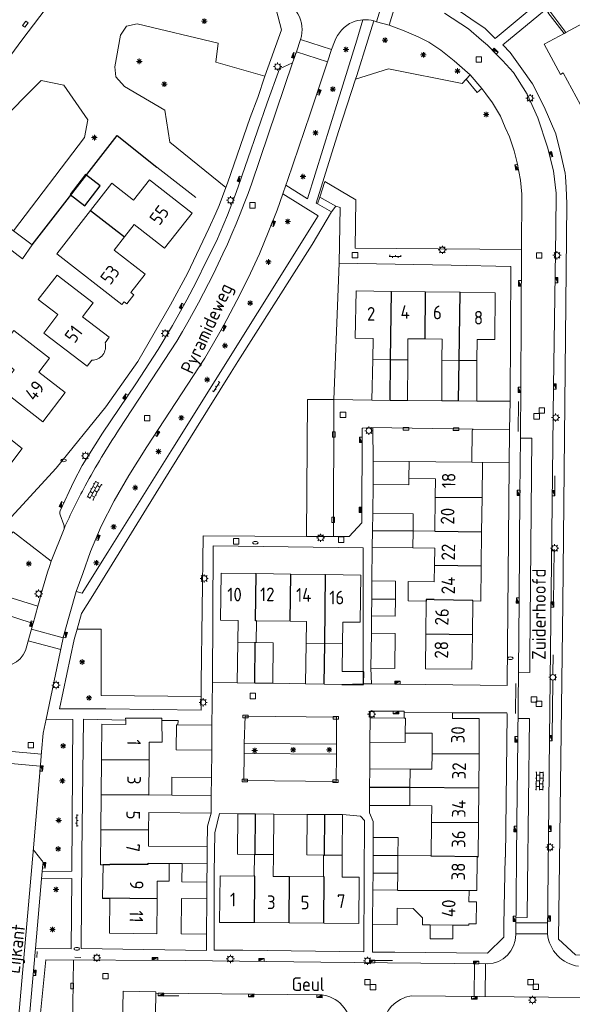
# Model space of a CAD drawing. Extents: x 168769 to 512904, y 516715 to 1559940.
# Tile 139 of 186: x 170164 to 170265, y 519573 to 519754. Entities that reach past the tile are written whole.
import ezdxf

# ---------------------------------------------------------------- set-up
doc = ezdxf.new("R2010")
doc.units = 0
doc.header["$MEASUREMENT"] = 0
doc.linetypes.add('LP', pattern=[14, 9, -5])
doc.layers.get('0').update_dxf_attribs({"linetype": 'CONTINUOUS'})
for name, color, linetype, lineweight in [('B01_HOOFDGEBOUW', 10, 'CONTINUOUS', 0), ('B02_bijgebouw', 12, 'CONTINUOUS', 0), ('B07_scheidingsmuur', 14, 'CONTINUOUS', 25), ('Q04_wegmarkering', 7, 'CONTINUOUS', 0), ('Q21_LANTAARNPAAL', 7, 'CONTINUOUS', 18), ('Q23_kolk', 7, 'CONTINUOUS', 18), ('Q26_BOOM', 7, 'CONTINUOUS', 18), ('Q28_rioolput', 7, 'CONTINUOUS', 18), ('Q92_BRANDKRAAN', 7, 'CONTINUOUS', 0), ('Q96_STRAATKOLK', 7, 'CONTINUOUS', 0), ('Q97_TROTTOIRKOLK', 7, 'CONTINUOUS', 0), ('S02_symb_open_verh', 7, 'CONTINUOUS', 13), ('T01_Muur', 10, 'CONTINUOUS', 0), ('T03_HEK', 34, 'CONTINUOUS', 0), ('T05_SCHUTTING', 7, 'CONTINUOUS', 25), ('T51_CULTUURSCHEIDING', 3, 'CONTINUOUS', 0), ('V00_kant_verharding', 252, 'CONTINUOUS', 0), ('V04_Kant_op_inrit', 254, 'CONTINUOUS', 13), ('V11_VERKEERSDREMPEL', 7, 'CONTINUOUS', 0)]:
    doc.layers.add(name, color=color, linetype=linetype, lineweight=lineweight)
for name, color, linetype in [('B14_dakrand_bijgebouw', 30, 'CONTINUOUS'), ('Z02_Huisnummer', 253, 'CONTINUOUS'), ('Z06_STRAATNAAM', 7, 'CONTINUOUS')]:
    doc.layers.add(name, color=color, linetype=linetype)
doc.styles.add('ISOCP', font='isocp.shx', dxfattribs={"height": 1.8})

# ---------------------------------------------------------------- blocks, each defined once
blk = doc.blocks.new('Q21')
at = {"color": 0}
for points in [[(-1.5, 0), (-1, 0)], [(-1.06, 1.06), (-0.71, 0.71)], [(0, 1.5), (0, 1)], [(1.06, 1.06), (0.71, 0.71)], [(1.5, 0), (1, 0)], [(-1.06, -1.06), (-0.71, -0.71)], [(0, -1.5), (0, -1)], [(1.06, -1.06), (0.71, -0.71)]]:
    blk.add_lwpolyline(points, dxfattribs=at)
blk.add_circle((0, 0), 1, dxfattribs=at)
blk = doc.blocks.new('Q26')
at = {"color": 0}
for p, q in [((-1, 0), (1, 0)), ((-0.7, 0.7), (0.7, -0.7)), ((0.7, 0.7), (-0.7, -0.7)), ((0, 1), (0, -1))]:
    blk.add_line(p, q, dxfattribs=at)
blk = doc.blocks.new('Q28')
at = {"color": 0}
blk.add_lwpolyline([(1, 1), (1, -1), (-1, -1), (-1, 1)], close=True, dxfattribs=at)
blk = doc.blocks.new('Q97')
blk.add_hatch(color=256).paths.add_polyline_path([(-1, 1), (-1, 0), (1, 1)])
blk.add_line((1, 1), (-1, 0))
at = {"color": 0}
for points in [[(-1, 0), (-1, 1), (1, 1), (1, 0), (-1, 0)], [(0, 0.8), (0, 1)]]:
    blk.add_lwpolyline(points, dxfattribs=at)
blk = doc.blocks.new('Q23')
at = {"color": 0}
blk.add_lwpolyline([(0.99, -0.5), (-0.99, -0.5), (-0.99, 0.5), (0.99, 0.5), (0.99, -0.5)], dxfattribs=at)
blk = doc.blocks.new('Q96')
for p, q in [((-1, 0.88), (1, 0.88)), ((-1, 0.75), (1, 0.75)), ((-1, 0.63), (1, 0.63)), ((-1, 0.5), (1, 0.5)), ((-1, 0.38), (1, 0.38)), ((-1, 0.25), (1, 0.25)), ((-1, 0.12), (1, 0.12))]:
    blk.add_line(p, q)
at = {"color": 0}
blk.add_lwpolyline([(1, 1), (1, 0), (-1, 0), (-1, 1), (1, 1)], dxfattribs=at)
blk = doc.blocks.new('Q92')
at = {"color": 0}
blk.add_ellipse((0, 0), major_axis=(-0.991, 0), ratio=0.499983, start_param=1.570796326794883, end_param=7.853981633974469, dxfattribs=at)
blk = doc.blocks.new('S024')
at = {"color": 0}
for p, q in [((0, 1.2), (6.7, 1.2)), ((0, 0), (6.7, 0)), ((0.2, 1.2), (0.2, 0)), ((1.25, 1.5), (1.25, 1.2)), ((1.25, 0), (1.25, -1.2)), ((2.3, 1.2), (2.3, 0)), ((3.35, 1.5), (3.35, 1.2)), ((3.35, 0), (3.35, -1.2)), ((4.4, 1.2), (4.4, 0)), ((5.45, 1.5), (5.45, 1.2)), ((5.45, 0), (5.45, -1.2)), ((6.5, 1.2), (6.5, 0)), ((0, -1.2), (6.7, -1.2)), ((0.2, -1.2), (0.2, -1.5)), ((2.3, -1.2), (2.3, -1.5)), ((4.4, -1.2), (4.4, -1.5)), ((6.5, -1.2), (6.5, -1.5))]:
    blk.add_line(p, q, dxfattribs=at)
blk = doc.blocks.new('S026')
for p, q in [((0, 0), (4.4, 0)), ((0.2, 0.5), (0.2, 0)), ((1.2, 0), (1.2, -0.5)), ((2.2, 0.5), (2.2, 0)), ((3.2, 0), (3.2, -0.5)), ((4.2, 0.5), (4.2, 0))]:
    blk.add_line(p, q)

msp = doc.modelspace()

# ---------------------------------------------------------------- linework, layer by layer
at = {"layer": 'B01_HOOFDGEBOUW'}
msp.add_line((170263.65, 519751.41), (170263.31, 519751.23), dxfattribs=at)
msp.add_lwpolyline([(170263.31, 519751.23), (170259.68, 519749.26), (170262.63, 519743.72), (170263.15, 519744), (170267.09, 519736.65), (170269.3, 519737.84), (170271.67, 519733.35), (170281.6, 519738.7), (170277.81, 519745.68), (170274.22, 519743.75), (170271.45, 519748.9), (170270.09, 519748.16), (170268.13, 519751.74), (170269.89, 519752.71), (170270.1, 519752.34), (170275.76, 519755.4), (170273.59, 519759.4), (170267.92, 519756.32), (170269.04, 519754.31), (170263.65, 519751.41)], close=True, dxfattribs=at)
for points in [[(170182.74, 519713.93), (170184.52, 519716.21), (170190.09, 519711.86), (170195.11, 519718.3), (170187.3, 519724.39), (170184.39, 519720.66), (170180.41, 519723.77), (170176.52, 519718.78)], [(170176.52, 519718.78), (170170.31, 519710.83)], [(170182.25, 519701.51), (170182.67, 519702.04), (170183.16, 519701.66), (170184.43, 519703.29), (170183.87, 519703.73), (170186.51, 519707.11), (170180.86, 519711.52), (170182.74, 519713.93)], [(170182.25, 519701.51), (170170.31, 519710.83)], [(170175.9, 519690.23), (170167.96, 519696.29), (170170.54, 519699.67), (170166.93, 519702.43), (170170.36, 519706.93), (170177.01, 519701.85), (170175.04, 519699.27), (170179.94, 519695.53)], [(170228.3, 519695.31), (170225.03, 519695.34), (170225.22, 519704.02), (170231.67, 519703.94)], [(170231.67, 519703.94), (170237.93, 519703.86)], [(170237.93, 519703.86), (170244.23, 519703.78)], [(170244.23, 519703.78), (170250.65, 519703.69), (170250.59, 519695.09), (170247.37, 519695.12)], [(170162.53, 519689.56), (170159.01, 519692.29), (170162.46, 519696.75), (170169.01, 519691.68), (170167.05, 519689.14), (170171.88, 519685.4), (170167.73, 519680.03), (170159.86, 519686.11), (170162.53, 519689.56)], [(170228.3, 519695.31), (170228.27, 519691.43)], [(170237.82, 519695.21), (170234.68, 519695.24)], [(170234.68, 519691.36), (170234.68, 519695.24)], [(170240.95, 519695.18), (170237.82, 519695.21)], [(170240.95, 519695.18), (170240.92, 519691.3)], [(170247.33, 519691.24), (170247.37, 519695.12)], [(170228.27, 519691.43), (170231.51, 519691.4)], [(170231.51, 519691.4), (170234.68, 519691.36)], [(170240.92, 519691.3), (170244.07, 519691.27)], [(170244.07, 519691.27), (170247.33, 519691.24)], [(170159.74, 519669.66), (170151.83, 519675.77), (170154.53, 519679.25), (170150.99, 519682), (170154.38, 519686.39), (170161, 519681.27), (170159.16, 519678.89), (170163.99, 519675.15), (170159.74, 519669.66)], [(170234.87, 519669.62), (170234.92, 519672.75)], [(170239.78, 519672.69), (170234.92, 519672.75)], [(170239.78, 519672.69), (170246.41, 519672.62)], [(170246.41, 519672.62), (170248.34, 519672.59), (170248.26, 519666.13)], [(170234.87, 519669.62), (170239.74, 519669.56)], [(170239.7, 519666.23), (170239.74, 519669.56)], [(170239.63, 519659.96), (170239.7, 519666.23)], [(170248.26, 519666.13), (170248.19, 519659.86)], [(170235.63, 519660.01), (170235.59, 519656.91)], [(170239.63, 519659.96), (170235.63, 519660.01)], [(170248.19, 519659.86), (170248.12, 519653.62)], [(170235.59, 519656.91), (170239.6, 519656.86)], [(170239.56, 519653.72), (170239.6, 519656.86)], [(170239.52, 519650.68), (170239.56, 519653.72)], [(170248.12, 519653.62), (170248.04, 519647.16), (170246.56, 519647.18)], [(170200.31, 519643.66), (170200.44, 519652.3), (170206.89, 519652.21)], [(170206.89, 519652.21), (170213.23, 519652.11)], [(170213.23, 519652.11), (170219.6, 519652.02)], [(170219.6, 519652.02), (170226.04, 519651.92), (170225.92, 519643.28)], [(170238.05, 519647.16), (170234.7, 519647.19), (170234.74, 519650.73), (170239.52, 519650.68)], [(170237.98, 519641.14), (170238.05, 519647.16)], [(170246.56, 519647.18), (170246.49, 519641.04)], [(170200.31, 519643.66), (170203.58, 519643.61)], [(170203.52, 519639.61), (170203.58, 519643.61)], [(170206.91, 519643.56), (170206.86, 519639.56)], [(170213.1, 519643.47), (170206.91, 519643.56)], [(170216.09, 519643.42), (170213.1, 519643.47)], [(170216.03, 519639.42), (170216.09, 519643.42)], [(170225.92, 519643.28), (170222.72, 519643.32), (170222.69, 519639.32)], [(170237.9, 519634.75), (170237.98, 519641.14)], [(170246.49, 519641.04), (170246.42, 519634.65), (170237.9, 519634.75)], [(170206.7, 519639.56), (170203.52, 519639.61)], [(170206.86, 519639.56), (170206.7, 519639.56)], [(170219.46, 519639.37), (170216.03, 519639.42)], [(170222.69, 519639.32), (170219.46, 519639.37)], [(170234.01, 519626.71), (170234, 519625.7)], [(170247.76, 519625.6), (170242.83, 519625.64), (170242.84, 519626.65), (170234.01, 519626.71)], [(170182.97, 519624.54), (170178.56, 519624.58), (170178.5, 519618.11)], [(170182.95, 519625.35), (170182.94, 519625.68), (170189.57, 519625.71), (170189.58, 519625.29)], [(170182.97, 519624.54), (170182.95, 519625.35)], [(170189.58, 519625.29), (170189.65, 519621.3)], [(170234, 519625.7), (170234.21, 519625.7), (170234.19, 519622.97)], [(170247.76, 519625.6), (170247.71, 519619.16)], [(170239.11, 519619.23), (170239.14, 519622.93), (170234.19, 519622.97)], [(170187.27, 519621.32), (170187.24, 519618.04)], [(170189.65, 519621.3), (170187.27, 519621.32)], [(170239.11, 519619.23), (170239.09, 519616.33)], [(170247.71, 519619.16), (170247.67, 519612.86)], [(170178.45, 519611.7), (170178.5, 519618.11)], [(170187.24, 519618.04), (170187.19, 519611.62)], [(170235.07, 519616.36), (170235.04, 519612.96)], [(170235.07, 519616.36), (170239.09, 519616.33)], [(170235.04, 519612.96), (170235.02, 519609.65)], [(170247.67, 519612.86), (170247.62, 519606.59)], [(170178.39, 519605.28), (170178.45, 519611.7)], [(170191.38, 519611.58), (170187.19, 519611.62)], [(170198.63, 519611.52), (170191.38, 519611.58)], [(170198.6, 519608.29), (170198.63, 519611.52)], [(170187.16, 519608.4), (170187.13, 519605.21)], [(170198.6, 519608.29), (170187.16, 519608.4)], [(170235.02, 519609.65), (170239.06, 519609.62)], [(170239.06, 519609.62), (170239.03, 519606.65)], [(170239.03, 519606.65), (170238.97, 519600.47)], [(170247.62, 519606.59), (170247.57, 519600.27)], [(170178.8, 519598.8), (170178.33, 519598.81), (170178.39, 519605.28)], [(170187.13, 519605.21), (170187.11, 519602.25)], [(170197.87, 519598.98), (170197.9, 519602.16), (170187.11, 519602.25)], [(170206.49, 519596.7), (170206.53, 519600.7)], [(170206.53, 519600.7), (170210.04, 519600.67)], [(170210.04, 519600.67), (170210.01, 519596.67)], [(170219.19, 519596.6), (170219.23, 519600.6)], [(170222.64, 519600.57), (170219.37, 519600.6)], [(170222.64, 519600.57), (170222.61, 519596.57)], [(170232.86, 519600.53), (170232.83, 519597.26)], [(170232.86, 519600.53), (170238.97, 519600.47)], [(170247.37, 519600.16), (170247.33, 519594.07), (170245.89, 519594.08)], [(170247.57, 519600.27), (170247.37, 519600.16)], [(170178.7, 519592.73), (170178.8, 519598.8)], [(170190.91, 519599.05), (170190.94, 519595.81), (170188.71, 519595.83)], [(170193.29, 519599.03), (170190.91, 519599.05)], [(170197.87, 519598.98), (170193.29, 519599.03)], [(170188.69, 519592.64), (170188.71, 519595.83)], [(170206.57, 519588.21), (170200.17, 519588.26), (170200.24, 519596.76)], [(170200.24, 519596.76), (170206.49, 519596.7)], [(170212.97, 519596.65), (170210.01, 519596.67)], [(170219.19, 519596.6), (170212.97, 519596.65)], [(170225.74, 519596.55), (170225.67, 519588.05), (170219.27, 519588.1)], [(170225.74, 519596.55), (170222.61, 519596.57)], [(170232.74, 519594.18), (170232.83, 519597.26)], [(170228.21, 519587.84), (170228.26, 519594.22)], [(170228.26, 519594.22), (170232.74, 519594.18)], [(170245.84, 519587.73), (170245.84, 519588.01), (170247.2, 519588), (170247.23, 519592.01), (170245.87, 519592.02), (170245.89, 519594.08)], [(170180.02, 519592.62), (170178.7, 519592.63), (170178.7, 519592.73)], [(170188.69, 519592.64), (170188.63, 519586.17), (170179.96, 519586.25), (170180.02, 519592.62)], [(170245.84, 519587.73), (170242.92, 519587.75), (170238.77, 519587.78), (170237.37, 519587.79), (170237.38, 519589.07), (170235.66, 519590.81), (170232.72, 519590.83), (170232.7, 519587.81), (170228.21, 519587.84)], [(170212.9, 519588.16), (170206.57, 519588.21)], [(170219.27, 519588.1), (170212.9, 519588.16)], [(170182.37, 519569.66), (170182.49, 519575.67), (170188.48, 519575.53), (170188.48, 519575.28)], [(170188.48, 519575.28), (170188.2, 519560.52), (170182.19, 519560.65)]]:
    msp.add_lwpolyline(points, dxfattribs=at)
msp.add_lwpolyline([(170179.94, 519695.53), (170179.17, 519694.52, -0.496551), (170176.73, 519691.31), (170175.9, 519690.23)], format="xyb", dxfattribs=at)
at = {"layer": 'B02_bijgebouw'}
for points in [[(170228.08, 519684), (170228.27, 519691.43)], [(170234.68, 519691.36), (170234.63, 519683.93)], [(170240.87, 519683.87), (170240.92, 519691.3)], [(170247.33, 519691.24), (170247.3, 519683.81)], [(170231.42, 519683.96), (170228.08, 519684)], [(170234.63, 519683.93), (170231.42, 519683.96)], [(170243.98, 519683.84), (170240.87, 519683.87)], [(170247.3, 519683.81), (170243.98, 519683.84)], [(170228.29, 519668.54), (170228.33, 519672.83)], [(170228.33, 519672.83), (170234.92, 519672.75)], [(170234.87, 519668.46), (170234.87, 519669.62)], [(170234.87, 519668.46), (170228.29, 519668.54)], [(170228.19, 519660.09), (170228.23, 519663.27)], [(170228.23, 519663.27), (170235.67, 519663.18), (170235.63, 519660.01)], [(170228.15, 519657), (170228.19, 519660.09)], [(170235.59, 519656.91), (170228.15, 519657)], [(170228.05, 519647.57), (170228.09, 519650.88)], [(170228.09, 519650.88), (170232.42, 519650.83), (170232.38, 519647.52)], [(170228.01, 519644.47), (170228.05, 519647.57)], [(170232.38, 519647.52), (170232.34, 519644.42), (170228.01, 519644.47)], [(170227.98, 519641.25), (170232.33, 519641.2), (170232.26, 519634.78), (170227.91, 519634.83)], [(170227.91, 519634.83), (170227.98, 519641.25)], [(170203.41, 519632.18), (170203.52, 519639.61)], [(170210.01, 519639.51), (170206.86, 519639.56)], [(170210.01, 519639.51), (170209.9, 519632.08)], [(170215.92, 519631.99), (170216.03, 519639.42)], [(170222.69, 519639.32), (170222.62, 519634.24)], [(170206.59, 519632.13), (170203.41, 519632.18)], [(170209.9, 519632.08), (170206.59, 519632.13)], [(170219.3, 519631.94), (170215.92, 519631.99)], [(170222.59, 519631.89), (170219.3, 519631.94)], [(170198.71, 519619.83), (170192.2, 519619.88), (170192.24, 519624.46), (170192.48, 519624.46)], [(170192.48, 519624.46), (170198.75, 519624.41)], [(170198.75, 519624.41), (170198.71, 519619.83)], [(170227.72, 519621.31), (170227.76, 519625.75)], [(170227.76, 519625.75), (170234, 519625.7)], [(170234.18, 519621.26), (170234.19, 519622.97)], [(170234.18, 519621.26), (170227.72, 519621.31)], [(170227.66, 519613.01), (170227.69, 519616.42)], [(170227.69, 519616.42), (170235.07, 519616.36)], [(170191.41, 519614.9), (170191.38, 519611.58)], [(170191.41, 519614.9), (170198.66, 519614.83)], [(170198.66, 519614.83), (170198.63, 519611.52)], [(170227.64, 519609.71), (170227.66, 519613.01)], [(170203.45, 519600.73), (170203.51, 519608.16)], [(170203.51, 519608.16), (170206.74, 519608.13)], [(170235.02, 519609.65), (170227.64, 519609.71)], [(170206.74, 519608.13), (170210.1, 519608.1)], [(170210.1, 519608.1), (170210.04, 519600.67)], [(170216.18, 519600.62), (170216.23, 519608.05)], [(170216.23, 519608.05), (170219.44, 519608.03)], [(170219.44, 519608.03), (170222.7, 519608)], [(170222.7, 519608), (170222.64, 519600.57)], [(170228.31, 519600.57), (170228.33, 519603.84)], [(170228.33, 519603.84), (170232.88, 519603.81)], [(170232.88, 519603.81), (170232.86, 519600.53)], [(170203.45, 519600.73), (170206.53, 519600.7)], [(170219.23, 519600.6), (170216.18, 519600.62)], [(170228.28, 519597.29), (170228.31, 519600.57)], [(170193.26, 519595.67), (170193.29, 519599.03)], [(170193.26, 519595.67), (170197.84, 519595.63), (170197.87, 519598.98)], [(170232.83, 519597.26), (170228.28, 519597.29)], [(170197.76, 519586.09), (170193.12, 519586.13), (170193.18, 519592.6), (170197.81, 519592.56)], [(170197.81, 519592.56), (170197.76, 519586.09)], [(170238.77, 519587.78), (170238.75, 519585.25), (170242.9, 519585.22), (170242.92, 519587.75)]]:
    msp.add_lwpolyline(points, dxfattribs=at)
at = {"layer": 'B07_scheidingsmuur'}
for points in [[(170176.52, 519718.78), (170182.74, 519713.93)], [(170231.51, 519691.4), (170231.67, 519703.94)], [(170237.82, 519695.21), (170237.93, 519703.86)], [(170244.07, 519691.27), (170244.23, 519703.78)], [(170231.42, 519683.96), (170231.51, 519691.4)], [(170243.98, 519683.84), (170244.07, 519691.27)], [(170239.7, 519666.23), (170248.26, 519666.13)], [(170228.19, 519660.09), (170235.63, 519660.01)], [(170239.63, 519659.96), (170248.19, 519659.86)], [(170239.56, 519653.72), (170248.12, 519653.62)], [(170206.76, 519643.56), (170206.89, 519652.21)], [(170213.1, 519643.47), (170213.23, 519652.11)], [(170219.46, 519639.37), (170219.6, 519652.02)], [(170228.05, 519647.57), (170232.38, 519647.52)], [(170246.56, 519647.18), (170246.56, 519647.25), (170239.49, 519647.37), (170239.49, 519647.44), (170238.05, 519647.46)], [(170238.05, 519647.46), (170238.05, 519647.16)], [(170206.91, 519643.56), (170206.76, 519643.56)], [(170237.98, 519641.14), (170246.49, 519641.04)], [(170206.59, 519632.13), (170206.7, 519639.56)], [(170219.3, 519631.94), (170219.46, 519639.37)], [(170239.11, 519619.23), (170247.71, 519619.16)], [(170178.5, 519618.11), (170187.24, 519618.04)], [(170235.04, 519612.96), (170227.66, 519613.01)], [(170247.67, 519612.86), (170235.04, 519612.96)], [(170178.45, 519611.7), (170187.19, 519611.62)], [(170206.68, 519600.7), (170206.74, 519608.13)], [(170219.37, 519600.6), (170219.44, 519608.03)], [(170239.03, 519606.65), (170247.62, 519606.59)], [(170178.39, 519605.28), (170187.13, 519605.21)], [(170206.53, 519600.7), (170206.68, 519600.7)], [(170219.23, 519600.6), (170219.37, 519600.6)], [(170228.31, 519600.57), (170232.86, 519600.53)], [(170238.97, 519600.37), (170238.97, 519600.47)], [(170247.57, 519600.27), (170238.97, 519600.37)], [(170180.07, 519598.79), (170178.8, 519598.8)], [(170180.07, 519598.79), (170180.07, 519598.93), (170187.08, 519598.94), (170187.08, 519599.08)], [(170187.08, 519599.08), (170190.91, 519599.05)], [(170206.64, 519596.7), (170206.49, 519596.7)], [(170206.57, 519588.21), (170206.64, 519596.7)], [(170212.9, 519588.16), (170212.97, 519596.65)], [(170219.34, 519596.6), (170219.19, 519596.6)], [(170219.27, 519588.1), (170219.34, 519596.6)], [(170232.74, 519594.18), (170245.89, 519594.08)], [(170178.7, 519592.73), (170188.69, 519592.64)]]:
    msp.add_lwpolyline(points, dxfattribs=at)
at = {"layer": 'B14_dakrand_bijgebouw'}
for points in [[(170175.6, 519725.34), (170172.77, 519721.67), (170175.43, 519719.63), (170178.25, 519723.3), (170175.6, 519725.34)], [(170222.59, 519631.89), (170226.56, 519631.84), (170226.59, 519634.18), (170222.62, 519634.24)]]:
    msp.add_lwpolyline(points, dxfattribs=at)
at = {"layer": 'Q04_wegmarkering'}
for points in [[(170213.54, 519745.84), (170206.08, 519723.79)], [(170192.34, 519694.83), (170181.77, 519678.66)], [(170221.11, 519684.09), (170221.04, 519658.99)], [(170228.03, 519678.95), (170246.66, 519678.69)], [(170254.92, 519634.1), (170257, 519634.07), (170257.05, 519636.99), (170257.41, 519677.01), (170255.31, 519677)], [(170204.64, 519621.07), (170204.85, 519626.07), (170221.6, 519625.9)], [(170221.59, 519620.9), (170221.6, 519625.9)], [(170254.46, 519589.1), (170256.56, 519589.13), (170256.6, 519595.1), (170256.94, 519625.63), (170254.83, 519625.63)], [(170204.69, 519619.24), (170204.62, 519614.24), (170221.53, 519614.08)], [(170221.58, 519619.08), (170221.53, 519614.08)], [(170157.93, 519509.93), (170166.03, 519601.94)], [(170173.06, 519560.61), (170173.38, 519581.37)]]:
    msp.add_lwpolyline(points, dxfattribs=at)
for points in [[(170206.08, 519723.79, -0.048634), (170192.34, 519694.83)], [(170181.77, 519678.66, 0.022502), (170175.52, 519668.28)], [(170175.52, 519668.28, 0.019265), (170171.65, 519660.43)]]:
    msp.add_lwpolyline(points, format="xyb", dxfattribs=at)
at = {"layer": 'T01_Muur'}
msp.add_lwpolyline([(170263.31, 519751.23), (170260.35, 519755.08), (170260.68, 519755.33), (170263.65, 519751.41)], dxfattribs=at)
at = {"layer": 'T03_HEK', "linetype": 'LP'}
msp.add_lwpolyline([(170188.68, 519726.69), (170199.45, 519718.3)], dxfattribs=at)
at = {"layer": 'T05_SCHUTTING'}
msp.add_lwpolyline([(170165.78, 519712.48), (170181.4, 519732.5), (170188.68, 519726.69)], dxfattribs=at)
at = {"layer": 'T51_CULTUURSCHEIDING'}
for points in [[(170201.33, 519723), (170191.02, 519731.28), (170190.15, 519737.16), (170182.71, 519741.49), (170181.13, 519743.25), (170180.93, 519745.1), (170182, 519750.92), (170183.08, 519752.53), (170185.06, 519752.98), (170199.88, 519749.42), (170199.48, 519745.97), (170208.45, 519743.42)], [(170225.08, 519742.84), (170231.15, 519744.75)], [(170244.65, 519742.06), (170231.15, 519744.75)], [(170162.41, 519715.04), (170175.39, 519732.17), (170176.01, 519735.41), (170171.62, 519741.72), (170167.43, 519742.62), (170159.19, 519734.35), (170154.6, 519734.64), (170153.2, 519735.49)], [(170245.34, 519742.82), (170244.65, 519742.06)], [(170222.05, 519709.11), (170221.11, 519684.09)], [(170248.34, 519672.59), (170253.27, 519672.64)], [(170174.03, 519642), (170178.48, 519641.99), (170178.45, 519629.84), (170196.79, 519629.64)]]:
    msp.add_lwpolyline(points, dxfattribs=at)
at = {"layer": 'V00_kant_verharding'}
for points in [[(170235.81, 519759.49), (170239.86, 519757.6), (170243.1, 519756.05), (170246.23, 519753.93), (170248.84, 519752.15), (170250.7, 519750.31), (170286.64, 519780.38), (170286.92, 519780.6), (170290.38, 519783.33), (170295.05, 519787.31), (170298.78, 519789.8), (170301.27, 519791.18), (170267.52, 519798.56), (170267.92, 519799.89), (170271.45, 519799.08)], [(170263.83, 519719.97), (170263.66, 519723.01), (170263.58, 519724.99), (170263.51, 519725.62), (170262.7, 519729.11), (170261.8, 519732.79), (170259.68, 519737.76), (170257.51, 519742), (170255.59, 519744.72), (170253.4, 519747.73), (170252.06, 519749.12), (170253.12, 519750), (170287.14, 519778.12), (170287.35, 519778.29), (170294.21, 519783.67), (170310.31, 519781.83), (170309.83, 519750), (170309.56, 519731.47), (170308.94, 519701.51)], [(170174.63, 519761.09), (170172.65, 519761.54), (170163.94, 519750)], [(170208.45, 519743.42), (170211.49, 519751.87), (170210.56, 519755.61), (170202.42, 519757.39)], [(170241.38, 519754.93), (170245.78, 519752.06), (170248.19, 519750), (170249.27, 519749.08), (170251.99, 519746.24), (170254.04, 519744.09), (170256.54, 519740.1), (170258.49, 519735.78), (170260.26, 519730.36), (170261.36, 519726.05), (170261.86, 519721.97), (170261.77, 519715.28)], [(170226.44, 519753.73), (170225.3, 519750)], [(170227.33, 519750), (170228.43, 519753.53)], [(170228.94, 519753.38), (170228.43, 519753.53)], [(170233.99, 519751.71), (170231.26, 519752.73), (170228.94, 519753.38)], [(170233.99, 519751.71), (170236.57, 519750.62), (170237.76, 519750), (170238.52, 519749.6), (170240.69, 519748.14), (170243.18, 519746.19), (170246.08, 519743.63)], [(170143.56, 519725.66), (170164.04, 519709.91), (170165.78, 519712.48), (170162.41, 519715.04), (170146.73, 519726.96), (170153.2, 519735.49), (170163.94, 519750)], [(170225.3, 519750), (170221.9, 519739.01), (170216.27, 519720.9), (170212.31, 519723.42)], [(170218.08, 519719.98), (170217.84, 519720.1), (170221.96, 519733.24), (170225.08, 519742.84), (170225.3, 519743.51), (170227.33, 519750)], [(170245.34, 519742.82), (170246.08, 519743.63)], [(170248.94, 519740.18), (170248.23, 519741.15), (170246.08, 519743.63)], [(170207.14, 519739.51), (170208.45, 519743.42)], [(170248.23, 519741.15), (170247.4, 519740.42), (170245.34, 519742.82)], [(170248.94, 519740.18), (170250.18, 519738.49), (170251.66, 519736.07), (170252.52, 519734.01), (170253.28, 519732.24), (170254.17, 519729.72), (170254.73, 519727.49), (170255.29, 519724.34), (170255.54, 519721.73), (170255.5, 519711.61)], [(170207.14, 519739.51), (170205.77, 519735.82), (170201.61, 519723.75), (170201.33, 519723), (170200.07, 519719.71), (170199.45, 519718.3), (170198.18, 519715.44), (170194.29, 519707.2), (170191.14, 519701.45), (170185.15, 519691.09), (170179.3, 519682.79), (170170.18, 519671.54), (170153.72, 519653.6), (170132.15, 519670.26), (170147.97, 519691.17)], [(170208.89, 519738.5), (170205.35, 519728.23), (170203.19, 519722.04), (170201.62, 519717.88), (170199.57, 519713.14), (170197.73, 519709.53), (170195.87, 519705.6), (170194.14, 519702.36), (170191.51, 519697.68), (170188.88, 519693.29), (170184.8, 519686.98), (170178.67, 519677.94), (170174.98, 519672), (170173.46, 519669.08)], [(170212.31, 519723.42), (170212.61, 519724.28), (170216.77, 519736.51)], [(170218.52, 519721.18), (170219.48, 519724.06), (170225.11, 519720.69), (170225.04, 519711.85), (170255.5, 519711.61)], [(170212.31, 519723.42), (170211.74, 519721.81)], [(170211.74, 519721.81), (170218.24, 519717.79), (170207.08, 519699.99), (170191.56, 519675.21), (170179.68, 519656.1)], [(170180.86, 519665.55), (170183.51, 519670.17), (170186.82, 519675.42), (170197.45, 519691.69), (170200.85, 519697.59), (170203.31, 519702.29), (170205.42, 519706.34), (170207.47, 519710.79), (170209.16, 519715.04), (170210.7, 519718.84), (170211.74, 519721.81)], [(170218.08, 519719.98), (170218.52, 519721.18)], [(170218.52, 519721.18), (170221.49, 519719.58)], [(170176.95, 519648.2), (170189.8, 519669.11), (170195.92, 519678.91), (170202.3, 519689.13), (170203.5, 519691.05), (170217.1, 519712.5), (170220.69, 519718.52)], [(170220.69, 519718.52), (170218.08, 519719.98)], [(170221.49, 519719.58), (170220.69, 519718.52)], [(170221.49, 519719.58), (170222.25, 519719.3), (170222.05, 519709.11), (170242.61, 519708.74), (170253.54, 519708.5), (170253.42, 519683.83)], [(170263.83, 519719.97), (170263.07, 519646.7), (170262.29, 519585.16), (170265.38, 519582.32), (170274.37, 519582.25), (170340.03, 519581.64), (170341.12, 519581.48), (170344.67, 519581.44), (170345.12, 519601.18)], [(170261.35, 519686.49), (170261.77, 519715.28)], [(170255.5, 519711.61), (170255.39, 519686.69)], [(170261.35, 519686.49), (170260.62, 519622.02)], [(170228.08, 519684), (170221.11, 519684.09), (170216.3, 519684.14), (170216.1, 519659)], [(170234.63, 519683.93), (170240.87, 519683.87)], [(170253.42, 519683.83), (170247.3, 519683.81)], [(170253.33, 519678.61), (170253.42, 519683.83)], [(170216.1, 519659), (170223.93, 519658.98), (170226.23, 519661.52), (170226.3, 519678.77), (170226.36, 519678.88), (170228.03, 519678.95), (170228.22, 519678.83), (170228.33, 519672.83)], [(170227.98, 519631.97), (170252.88, 519631.68), (170252.88, 519632.1), (170253.33, 519678.61)], [(170246.41, 519672.62), (170246.45, 519678.42), (170246.5, 519678.57), (170246.66, 519678.69), (170253.33, 519678.61)], [(170228.23, 519663.27), (170228.29, 519668.54)], [(170180.86, 519665.55), (170178.47, 519660.88), (170176.52, 519656.27), (170175.09, 519652.22)], [(170216.1, 519659), (170197.17, 519659.13), (170196.78, 519632.26), (170196.78, 519632.23), (170196.79, 519629.64)], [(170198.84, 519632.2), (170198.99, 519657.26), (170226.46, 519656.9), (170226.45, 519631.97)], [(170228.09, 519650.88), (170228.15, 519657)], [(170179.68, 519656.1), (170174.97, 519648.63), (170173.88, 519648.93)], [(170175.09, 519652.22), (170173.88, 519648.93)], [(170168.36, 519625.5), (170170.96, 519637.78), (170171.41, 519640.12), (170171.66, 519641.15), (170173.88, 519648.93)], [(170176.95, 519648.2), (170174.84, 519644.89)], [(170166.85, 519646.22), (170165.97, 519643.06)], [(170174.03, 519642), (170174.84, 519644.89)], [(170227.98, 519641.25), (170228.01, 519644.47)], [(170179.33, 519627.42), (170170.84, 519627.42), (170173.5, 519640.14), (170174.03, 519642)], [(170227.98, 519631.97), (170227.91, 519634.83)], [(170198.75, 519624.41), (170198.84, 519632.2)], [(170203.41, 519632.18), (170198.84, 519632.2)], [(170215.92, 519631.99), (170209.9, 519632.08)], [(170226.45, 519631.97), (170222.59, 519631.89)], [(170227.98, 519631.97), (170226.45, 519631.97)], [(170196.79, 519629.64), (170196.79, 519627.14)], [(170179.33, 519627.42), (170196.79, 519627.14)], [(170227.76, 519625.75), (170227.77, 519627)], [(170234.01, 519626.97), (170227.77, 519627)], [(170232.26, 519582.8), (170249.27, 519582.6), (170252.27, 519585.54), (170252.26, 519587.79), (170252.48, 519600.19), (170252.54, 519600.22), (170252.85, 519626.4)], [(170234.01, 519626.71), (170234.01, 519626.97)], [(170252.82, 519626.67), (170242.84, 519626.65)], [(170252.85, 519626.4), (170252.82, 519626.67)], [(170167.65, 519597.58), (170173.1, 519597.62), (170173.28, 519625.43), (170168.36, 519625.5)], [(170174.89, 519600.77), (170175.22, 519625.49), (170182.95, 519625.35)], [(170189.58, 519625.29), (170192.57, 519625.25), (170192.48, 519624.46)], [(170204.64, 519621.07), (170204.69, 519619.24), (170221.58, 519619.08), (170221.59, 519620.9), (170204.64, 519621.07)], [(170227.69, 519616.42), (170227.72, 519621.31)], [(170260.27, 519586.15), (170260.62, 519622.02)], [(170198.71, 519619.83), (170198.66, 519614.83)], [(170198.6, 519608.29), (170197.93, 519605.91), (170197.9, 519602.16)], [(170222.7, 519608), (170225.97, 519607.74), (170226.71, 519606.93), (170226.67, 519596.56), (170226.58, 519582.88), (170204.45, 519583.14), (170199.19, 519583.18), (170199.17, 519597.3), (170199.28, 519604.68), (170200.14, 519608.19), (170203.51, 519608.16)], [(170228.33, 519603.84), (170228.31, 519606.73), (170227.62, 519608.31), (170227.64, 519609.71)], [(170210.1, 519608.1), (170216.23, 519608.05)], [(170197.76, 519586.09), (170197.73, 519583.12), (170174.8, 519583.45), (170174.89, 519600.77)], [(170167.54, 519596.26), (170167.65, 519597.58)], [(170167.54, 519596.26), (170166.78, 519587.75)], [(170173.07, 519596.27), (170167.54, 519596.26)], [(170173.07, 519596.27), (170172.94, 519583.4)], [(170197.84, 519595.63), (170197.81, 519592.56)], [(170228.26, 519594.22), (170228.28, 519597.29)], [(170166.4, 519583.48), (170166.78, 519587.75)], [(170228.21, 519587.84), (170228.21, 519582.8)], [(170162.26, 519537.39), (170164.57, 519562.84), (170166.4, 519583.48)], [(170166.4, 519583.48), (170172.94, 519583.4)], [(170193.92, 519581.27), (170168.29, 519581.39), (170166.26, 519560.59), (170182.19, 519560.65)], [(170232.26, 519582.8), (170228.21, 519582.8)], [(170218.64, 519574.95), (170188.48, 519575.28)]]:
    msp.add_lwpolyline(points, dxfattribs=at)
for points in [[(170208.89, 519738.5), (170211.17, 519744.73), (170213.54, 519745.84), (170214.27, 519747.84), (170215.02, 519750.14, 0.433887), (170210.73, 519757.64), (170208.42, 519758.19), (170202.9, 519759.35), (170202.42, 519757.39)], [(170216.77, 519736.51), (170219.94, 519745.99), (170220.7, 519748.25), (170221.22, 519749.71, -0.19729), (170224.56, 519753.32, -0.076183), (170226.44, 519753.73)], [(170228.43, 519753.53, 0.078996), (170226.44, 519753.73)], [(170193.92, 519581.27), (170218.71, 519580.95), (170249.24, 519580.63, 0.410372), (170254.43, 519586), (170254.63, 519606.79), (170254.8, 519621.8), (170255.05, 519647.26), (170255.22, 519667.02), (170255.31, 519677), (170255.39, 519686.69)], [(170173.46, 519669.08), (170170.93, 519663.7, 0.213004), (170170.93, 519662.97), (170171.62, 519661.15, -0.164154), (170171.65, 519660.43), (170169.3, 519654.5)], [(170166.85, 519646.22), (170160.39, 519648.22, -0.056396), (170154.59, 519651.44), (170162.35, 519659.87), (170169.3, 519654.5)], [(170166.85, 519646.22, -0.019671), (170169.3, 519654.5)], [(170152.41, 519649.04, 0.069829), (170159.55, 519645.12), (170165.97, 519643.06)], [(170165.94, 519642.92), (170164.85, 519638.97, -0.388414), (170159.49, 519635.16), (170153.14, 519635.85, 0.133781), (170140.48, 519633.46, 0.073348), (170135.83, 519630.68, -0.030426), (170131.5, 519626.98, -0.153533), (170128.1, 519625.89, -0.177768), (170124.21, 519627.36), (170122.24, 519629.13)], [(170167.65, 519597.58), (170167.79, 519598.93, 0.198895), (170167.59, 519599.62), (170166.24, 519601.29, -0.201664), (170166.03, 519601.94), (170167.31, 519617.15), (170167.51, 519619.54), (170167.8, 519622.94), (170168.36, 519625.5)], [(170265.97, 519580.2, -0.349069), (170260.27, 519586.15)], [(170236.39, 519440.03), (170219.57, 519454.54), (170219.28, 519454.62), (170216.72, 519454.25, -0.182826), (170216.38, 519454.36, -0.406472), (170214.53, 519462.62), (170222.57, 519472.22, 0.079513), (170227.23, 519480.16, 0.067431), (170229.32, 519490.14), (170229.37, 519493.64), (170230.17, 519569.13, -0.367518), (170235.28, 519574.76), (170386.32, 519573.32), (170395.25, 519573.16), (170406.04, 519573.03, -0.176447), (170412.59, 519570.16), (170427.56, 519555)], [(170224.16, 519568.87, 0.410208), (170218.64, 519574.95)]]:
    msp.add_lwpolyline(points, format="xyb", dxfattribs=at)
at = {"layer": 'V04_Kant_op_inrit'}
for points in [[(170254.86, 519678.25), (170254.95, 519683.74)], [(170261.58, 519667.16), (170261.59, 519670.13)], [(170261.38, 519646.68), (170261.5, 519656.69)], [(170261.26, 519633.8), (170261.29, 519637.32)], [(170254.46, 519632.06), (170254.41, 519626.54)], [(170261.11, 519622.36), (170261.23, 519632.39)], [(170166.64, 519581.8), (170166.74, 519582.94)], [(170173.65, 519581.85), (170174.74, 519581.83)], [(170228.34, 519581.28), (170231.85, 519581.24)], [(170189.67, 519574.8), (170192.69, 519574.8)]]:
    msp.add_lwpolyline(points, dxfattribs=at)
at = {"layer": 'V11_VERKEERSDREMPEL'}
for points in [[(170230.67, 519759.15), (170228.94, 519753.38)], [(170232.93, 519758.44), (170231.26, 519752.73)], [(170220.7, 519748.25), (170215.02, 519750.14)], [(170214.27, 519747.84), (170219.94, 519745.99)], [(170171.48, 519640.42), (170165.68, 519641.99)], [(170171.48, 519640.42), (170165.68, 519641.99)], [(170165.1, 519639.87), (170171.04, 519638.31)], [(170165.1, 519639.87), (170171.04, 519638.31)], [(170167.49, 519619.1), (170161.39, 519619.63)], [(170167.49, 519619.1), (170161.39, 519619.63)], [(170161.23, 519617.45), (170167.3, 519616.9)], [(170161.23, 519617.45), (170167.3, 519616.9)], [(170254.45, 519588.16), (170260.29, 519588.14)], [(170260.27, 519586.15), (170254.43, 519586.16)], [(170246.89, 519580.65), (170246.85, 519574.65)], [(170248.83, 519574.63), (170248.92, 519580.63)]]:
    msp.add_lwpolyline(points, dxfattribs=at)

# ---------------------------------------------------------------- block references
at = {"layer": 'Q21_LANTAARNPAAL', "xscale": 0.5, "yscale": 0.5}
for p in [(170210.79, 519745.15), (170257.07, 519739.35), (170202.17, 519720.64), (170240.99, 519711.55), (170262, 519710.55), (170190.19, 519696.22), (170261.76, 519680.8), (170227.53, 519678.39), (170175.57, 519673.78), (170218.68, 519658.76), (170261.57, 519656.85), (170197.33, 519651.3), (170166.99, 519648.51), (170261.25, 519633.18), (170170.18, 519631.77), (170197.14, 519628.58), (170228.05, 519626.42), (170260.73, 519602.03), (170177.65, 519581.75), (170202.14, 519581.54), (170227.28, 519581.2), (170257.52, 519574.02)]:
    msp.add_blockref('Q21', p, dxfattribs=at)
at = {"layer": 'Q23_kolk'}
for p, xscale, yscale, rotation in [((170164.56, 519752.9), 0.4999999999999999, 0.4999999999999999, 232.958387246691), ((170234.33, 519678.73), 0.5, 0.5, 359.6122901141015), ((170243.5, 519678.67), 0.5000000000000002, 0.5000000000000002, 179.2676878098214), ((170221.12, 519677.69), 0.4999999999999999, 0.4999999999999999, 269.5261359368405), ((170220.99, 519662.07), 0.4999999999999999, 0.4999999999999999, 89.52613593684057), ((170204.91, 519625.98), 0.5, 0.5, 359.2676878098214), ((170221.47, 519625.76), 0.5, 0.5, 179.4830596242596), ((170204.77, 519614.28), 0.5, 0.5, 359.5261359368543), ((170221.41, 519614.16), 0.4999999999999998, 0.4999999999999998, 179.4399838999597), ((170173.12, 519576.59), 0.5, 0.5, 269.2676878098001)]:
    msp.add_blockref('Q23', p, dxfattribs=dict(at, xscale=xscale, yscale=yscale, rotation=rotation))
at = {"layer": 'Q26_BOOM', "xscale": 0.5, "yscale": 0.5}
for p in [(170197.36, 519753.48), (170230.48, 519750), (170223.33, 519748.29), (170237.51, 519747.29), (170185.44, 519746.1), (170243.76, 519744.33), (170190.03, 519741.93), (170220.91, 519741.02), (170249.03, 519736.36), (170217.74, 519733.01), (170177.2, 519732.12), (170215.44, 519724.98), (170212.65, 519716.74), (170209.1, 519709.33), (170205.77, 519701.79), (170201.14, 519693.98), (170197.87, 519687.74), (170193.14, 519680.74), (170188.96, 519674.58), (170184.7, 519667.94), (170180.75, 519660.78), (170165.18, 519654.01), (170177.57, 519654.17), (170174.96, 519635.99), (170176.23, 519629.4), (170171.48, 519620.6), (170206.59, 519619.77), (170213.65, 519619.88), (170220.26, 519619.9), (170171.34, 519614.21), (170170.67, 519606.96), (170170.56, 519601.72), (170170.18, 519594.27), (170169.52, 519586.95)]:
    msp.add_blockref('Q26', p, dxfattribs=at)
at = {"layer": 'Q28_rioolput', "xscale": 0.5, "yscale": 0.5}
for p in [(170247.67, 519746.43), (170206.2, 519719.71), (170224.98, 519710.58), (170258.73, 519710.5), (170259.22, 519682.09), (170186.89, 519680.7), (170222.77, 519681.31), (170258.27, 519681.03), (170222.44, 519658.41), (170203.2, 519658.11), (170206.25, 519629.75), (170257.8, 519629.11), (170258.71, 519628.3), (170165.57, 519620.74), (170179.24, 519578.38), (170227.27, 519577.28), (170257.17, 519577.28), (170228.29, 519576.39), (170258.11, 519576.44)]:
    msp.add_blockref('Q28', p, dxfattribs=at)
at = {"layer": 'Q92_BRANDKRAAN', "xscale": 0.5, "yscale": 0.5}
for p in [(170171.55, 519672.96), (170206.72, 519657.85), (170253.45, 519636.67), (170173.99, 519583.4)]:
    msp.add_blockref('Q92', p, dxfattribs=at)
at = {"layer": 'Q96_STRAATKOLK', "xscale": 0.5, "yscale": 0.5, "rotation": 89.78460334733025}
msp.add_blockref('Q96', (170226.24, 519663.9), dxfattribs=at)
at = {"layer": 'Q97_TROTTOIRKOLK'}
for p, xscale, yscale, rotation in [((170213.99, 519747.1), 0.4999999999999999, 0.4999999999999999, 70.03897844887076), ((170250.49, 519747.81), 0.5, 0.5, 313.8731151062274), ((170218.12, 519740.52), 0.4999999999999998, 0.4999999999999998, 251.4560721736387), ((170260.61, 519729), 0.4999999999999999, 0.4999999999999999, 284.3182805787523), ((170254.86, 519726.74), 0.5, 0.5, 100.1352758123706), ((170204.03, 519724.45), 0.5, 0.5, 70.77500253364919), ((170209.75, 519716.49), 0.5000000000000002, 0.5000000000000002, 247.8705953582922), ((170255.47, 519705.41), 0.4999999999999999, 0.4999999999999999, 89.52613593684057), ((170261.66, 519706.01), 0.4999999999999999, 0.4999999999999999, 269.3107607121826), ((170193.43, 519701.1), 0.5, 0.5, 60.69855909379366), ((170200.7, 519697.34), 0.5, 0.5, 240.062833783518), ((170255.38, 519685.89), 0.4999999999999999, 0.4999999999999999, 89.52613593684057), ((170261.35, 519686.49), 0.5, 0.5, 269.3538343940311), ((170183.11, 519684.48), 0.5, 0.5, 55.87977411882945), ((170188.52, 519678.02), 0.4999999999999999, 0.4999999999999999, 236.8117804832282), ((170226.29, 519676.72), 0.5, 0.5, 89.78460334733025), ((170255.22, 519666.98), 0.5, 0.5, 89.09540496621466), ((170261.13, 519666.96), 0.4999999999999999, 0.4999999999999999, 269.4830596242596), ((170171.42, 519664.73), 0.4999999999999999, 0.4999999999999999, 64.28285674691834), ((170177.63, 519658.88), 0.4999999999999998, 0.4999999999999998, 249.3582657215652), ((170255.05, 519647.26), 0.5, 0.5, 89.6122901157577), ((170260.9, 519646.52), 0.4999999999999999, 0.4999999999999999, 269.4830596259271), ((170165.94, 519642.92), 0.5, 0.5, 74.29136217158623), ((170171.64, 519641.05), 0.4999999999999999, 0.4999999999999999, 255.0464352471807), ((170232.78, 519631.95), 0.5, 0.5, 359.8707616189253), ((170232.49, 519626.98), 0.4999999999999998, 0.4999999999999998, 179.6984460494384), ((170254.8, 519621.8), 0.4999999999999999, 0.4999999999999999, 89.3914600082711), ((170260.62, 519622.02), 0.4999999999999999, 0.4999999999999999, 269.1384742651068), ((170167.26, 519616.5), 0.4999999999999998, 0.4999999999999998, 265.1221191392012), ((170254.62, 519605.37), 0.4999999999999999, 0.4999999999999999, 89.43998389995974), ((170260.46, 519605.43), 0.4999999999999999, 0.4999999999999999, 269.1384742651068), ((170167.76, 519598.76), 0.5, 0.5, 264.9966733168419), ((170254.46, 519588.89), 0.4999999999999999, 0.4999999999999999, 89.56449288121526), ((170260.3, 519588.97), 0.5, 0.5, 269.7254845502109), ((170188.31, 519581.3), 0.5, 0.5, 359.7846033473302), ((170207.83, 519581.11), 0.5, 0.5, 359.2676878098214), ((170228.13, 519580.85), 0.5, 0.5, 359.8276823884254), ((170247.2, 519580.65), 0.5, 0.5, 359.8707616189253), ((170166.01, 519579.04), 0.5, 0.5, 264.9108582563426), ((170189.41, 519575.26), 0.5, 0.5, 179.3538343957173), ((170205.94, 519575.08), 0.4999999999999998, 0.4999999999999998, 179.3538343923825), ((170218.48, 519574.95), 0.4999999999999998, 0.4999999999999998, 179.4306024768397), ((170246.85, 519574.65), 0.5000000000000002, 0.5000000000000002, 179.2676878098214)]:
    msp.add_blockref('Q97', p, dxfattribs=dict(at, xscale=xscale, yscale=yscale, rotation=rotation))
at = {"layer": 'S02_symb_open_verh', "xscale": 0.5, "yscale": 0.5}
for name, p, rotation in [('S026', (170231.27, 519710.36), 358.9513945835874), ('S026', (170199.02, 519685.5), 58.02316022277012), ('S024', (170176.4, 519665.94), 61.39231179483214), ('S024', (170258.85, 519615.86), 269.4357416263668), ('S026', (170173.97, 519608.03), 270)]:
    msp.add_blockref(name, p, dxfattribs=dict(at, rotation=rotation))

# ---------------------------------------------------------------- texts
at = {"layer": 'Z02_Huisnummer', "style": 'ISOCP'}
for s, rotation, p in [('55', 53, (170189.12, 519715.86)), ('53', 53, (170180.11, 519704.95)), ('51', 53, (170173.57, 519694.26)), ('49', 53, (170166.26, 519683.67)), ('18', 89.3353, (170243.38, 519667.84)), ('20', 89.3353, (170243.18, 519661.17)), ('22', 89.3296, (170243.31, 519654.58)), ('24', 89.3353, (170243.31, 519648.39)), ('26', 87.9082, (170242.09, 519642.64)), ('28', 89.3411, (170242.05, 519636.59)), ('30', 89, (170245.06, 519621.06)), ('1', 268.5045, (170183.25, 519621.84)), ('32', 89, (170245.28, 519614.45)), ('3', 268.4987, (170183.24, 519615.15)), ('34', 89, (170245.23, 519607.43)), ('5', 268.4986, (170183.1, 519608.77)), ('36', 89, (170245.19, 519601.89)), ('7', 268.4871, (170183.06, 519602.76)), ('38', 89.2256, (170245.14, 519595.92)), ('9', 268.0632, (170183.73, 519595.99)), ('40', 89, (170243.37, 519589.19)), ('11', 268.4071, (170183.68, 519590.49))]:
    msp.add_text(s, height=2.5, rotation=rotation, dxfattribs=at).set_placement(p)
for s, p in [('2', (170227.17, 519698.56)), ('4', (170233.33, 519698.89)), ('6', (170239.28, 519698.82)), ('8', (170246.77, 519697.86)), ('12', (170207.57, 519647.14)), ('10', (170201.57, 519647.1)), ('14', (170214.18, 519647.04)), ('16', (170220.26, 519646.56)), ('1', (170202.06, 519591.2)), ('3', (170208.84, 519590.69)), ('5', (170215.01, 519590.64)), ('7', (170221.66, 519590.88))]:
    msp.add_text(s, height=2.5, dxfattribs=at).set_placement(p)
at = {"layer": 'Z06_STRAATNAAM', "style": 'ISOCP'}
for s, rotation, p in [('Pyramideweg', 65.0976, (170195.18, 519688.61)), ('Zuiderhoofd', 89.9436, (170259.94, 519636.38)), ('Lijkant', 83.2789, (170163.49, 519578.76))]:
    msp.add_text(s, height=2.5, rotation=rotation, dxfattribs=at).set_placement(p)
msp.add_text('Geul', height=2.5, dxfattribs=at).set_placement((170213.36, 519575.68))

doc.saveas('drawing.dxf')
